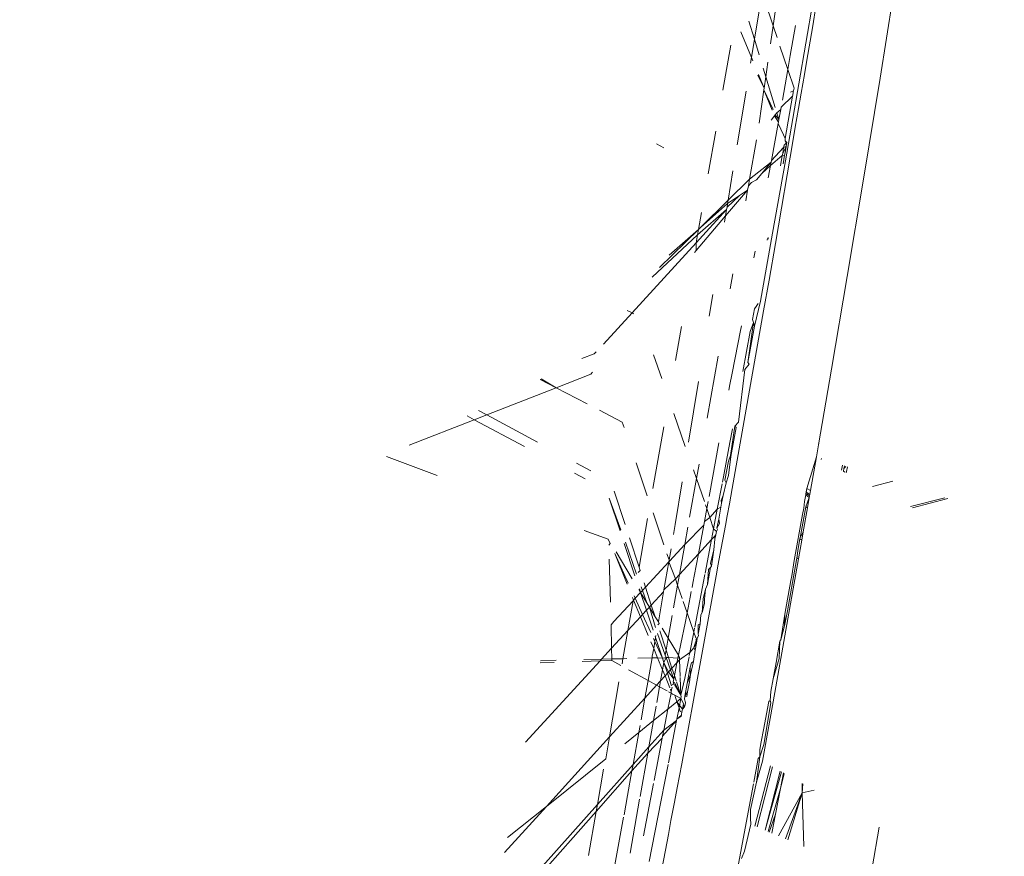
# Model space of a CAD drawing. Header units: millimetres. Extents: x 504675 to 860349, y -23215 to 63575.
# Tile 99 of 177: x 592478 to 592506, y 32875 to 32898. Entities that reach past the tile are written whole.
import ezdxf
from ezdxf import colors
from ezdxf.entities.mleader import LeaderData, LeaderLine
from ezdxf.math import Vec2, Vec3

# ---------------------------------------------------------------- set-up
doc = ezdxf.new("R2010")
doc.units = ezdxf.units.MM
doc.header["$LTSCALE"] = 10
doc.header["$PDMODE"] = 35
doc.header["$PDSIZE"] = -1000
doc.linetypes.add('LEVEL-F-OVERALL LAYOUT$0$HIDDEN', pattern=[0.375, 0.25, -0.125])
doc.layers.get('0').update_dxf_attribs({"linetype": 'CONTINUOUS'})
doc.layers.get('Defpoints').update_dxf_attribs({"color": 253, "linetype": 'CONTINUOUS'})
for name, color, linetype, lineweight in [('ARCH', 8, 'CONTINUOUS', 0), ('DIM', 8, 'CONTINUOUS', 15), ('furniture', 8, 'CONTINUOUS', 5), ('level-C-ELEVATION-$0$I-ANNO-TEXT', 8, 'CONTINUOUS', 18)]:
    doc.layers.add(name, color=color, linetype=linetype, lineweight=lineweight)
doc.layers.add('LEVEL-F-OVERALL LAYOUT$0$DASH1L', color=8, linetype='LEVEL-F-OVERALL LAYOUT$0$HIDDEN')
doc.styles.add('level-C-ELEVATION-$0$KGD - Note', font='romans.shx', dxfattribs={"width": 0.7, "height": 2})
doc.styles.get("Standard").update_dxf_attribs({"font": 'verdana.ttf'})
doc.dimstyles.new('LBF 50', dxfattribs={"dimscale": 25, "dimtxt": 1.75, "dimasz": 1.75, "dimexe": 1, "dimexo": 1, "dimgap": 1, "dimtad": 1, "dimdec": 0, "dimrnd": 5, "dimzin": 12, "dimdsep": 46, "dimtxsty": 'Standard', "dimblk": 'CLOSEDBLANK', "dimcen": 0, "dimclrd": 256, "dimclre": 256, "dimclrt": 256, "dimadec": 0, "dimazin": 3, "dimtfac": 1, "dimtdec": 0, "dimtofl": 0, "dimtmove": 0, "dimatfit": 3, "dimldrblk": 'CLOSEDBLANK', "dimfxl": 0.18, "dimtolj": 1, "dimtzin": 0, "dimlwd": -1, "dimlwe": -1, "dimarcsym": 0})

# ---------------------------------------------------------------- blocks, each defined once
blk = doc.blocks.new('ARCH')
at = {"layer": 'LEVEL-F-OVERALL LAYOUT$0$DASH1L'}
h = blk.add_hatch(dxfattribs=at)
h.set_pattern_fill('ANGLE', color=8, scale=10, angle=352.0664)
h.set_pattern_definition([(352.0664444, (-404119.055, 373340.98), (9.6410197, 69.1814516), [50.8, -19.05]), (82.0664444, (-404119.055, 373340.98), (-69.1814516, 9.6410197), [50.8, -19.05])])
edge = h.paths.add_edge_path(flags=16)
edge.add_line((572074.712, 35847.062), (602196.904, 29528.217))
edge.add_line((602196.904, 29528.217), (599472.63, 39352.005))
edge.add_arc((597545.364, 38817.547), 2000, 15.499436, 89.998351)
edge.add_line((597545.422, 40817.547), (573256.113, 40817.547))
edge.add_arc((576210.344, 22394.182), 18658.72, 99.1099624, 106.6903327)
edge.add_line((570851.58, 40266.829), (572074.712, 35847.062))
h.paths.add_polyline_path([(583373.777, 40815.973), (583374.097, 40875.042), (586424.097, 40859.112), (586423.937, 40815.973)], flags=16)
h.paths.add_polyline_path([(600840.891, 34605.132), (600792.778, 34591.523), (599497.965, 39260.646), (599546.078, 39274.255)])
h.paths.add_polyline_path([(587210.4, 32671.778), (587194.965, 32598.383), (582692.955, 33542.787), (582708.389, 33616.182)])
edge = h.paths.add_edge_path()
edge.add_line((572071.73, 35387.893), (601863.317, 29138.4))
edge.add_arc((601986.5, 29725.619), 600, 258.152638, 375.499436)
edge.add_line((602564.68, 29885.956), (599906.265, 39472.258))
edge.add_arc((597545.364, 38817.547), 2450, 15.499436, 89.998351)
edge.add_line((597545.435, 41267.547), (573220.478, 41267.547))
edge.add_arc((576210.344, 22394.182), 19108.72, 99.0018321, 106.2358191)
edge.add_arc((571035.465, 40164.758), 600, 106.235819, 195.468967)
edge.add_line((570457.2, 40004.728), (571616.648, 35815.082))
edge.add_arc((572194.913, 35975.111), 600, 195.468967, 258.152638)
h.paths.add_polyline_path([(587210.4, 32671.778), (587195.409, 32600.494), (587195.432, 32600.49)])
at = {"layer": 'furniture'}
for p, q in [((592499.535, 32897.954), (592499.716, 32899.226)), ((592503.016, 32899.443), (592502.539, 32896.481)), ((592499.535, 32897.954), (592499.296, 32898.667)), ((592499.011, 32897.574), (592499.161, 32898.488)), ((592500.648, 32898.601), (592500.256, 32896.317)), ((592500.748, 32898.551), (592500.638, 32897.891)), ((592499.011, 32897.574), (592498.857, 32898.085)), ((592499.462, 32897.445), (592499.535, 32897.954)), ((592499.646, 32897.623), (592499.535, 32897.954)), ((592500.016, 32897.119), (592500.162, 32897.956)), ((592500.638, 32897.891), (592500.549, 32897.357)), ((592498.927, 32897.058), (592498.627, 32897.779)), ((592498.927, 32897.058), (592499.011, 32897.574)), ((592499.144, 32897.134), (592499.011, 32897.574)), ((592498.123, 32896.139), (592498.346, 32897.406)), ((592499.947, 32896.725), (592499.727, 32897.381)), ((592500.549, 32897.357), (592500.476, 32896.928)), ((592498.901, 32896.897), (592498.927, 32897.058)), ((592498.967, 32896.962), (592498.927, 32897.058)), ((592500.016, 32897.119), (592499.947, 32896.725)), ((592499.33, 32896.519), (592499.258, 32896.759)), ((592499.33, 32896.519), (592499.389, 32896.933)), ((592499.947, 32896.725), (592499.833, 32896.079)), ((592500.123, 32896.2), (592499.947, 32896.725)), ((592500.476, 32896.928), (592500.417, 32896.583)), ((592499.109, 32896.562), (592499.285, 32896.198)), ((592499.285, 32896.198), (592499.125, 32896.582)), ((592499.285, 32896.198), (592499.33, 32896.519)), ((592499.59, 32895.658), (592499.33, 32896.519)), ((592500.417, 32896.583), (592500.326, 32896.061)), ((592502.539, 32896.481), (592502.072, 32893.636)), ((592499.278, 32896.149), (592499.285, 32896.198)), ((592500.256, 32896.317), (592499.879, 32894.156)), ((592500.109, 32896.123), (592500.123, 32896.2)), ((592498.526, 32894.602), (592498.773, 32896.117)), ((592499.144, 32895.215), (592499.278, 32896.149)), ((592499.533, 32895.6), (592499.278, 32896.149)), ((592499.278, 32896.149), (592499.511, 32895.579)), ((592500.082, 32895.974), (592499.758, 32895.661)), ((592499.833, 32896.079), (592499.794, 32895.859)), ((592500.082, 32895.974), (592499.874, 32894.779)), ((592500.023, 32896.087), (592500.109, 32896.123)), ((592500.093, 32896.004), (592500.082, 32895.974)), ((592500.101, 32896.081), (592500.093, 32896.004)), ((592500.109, 32896.123), (592500.101, 32896.081)), ((592500.326, 32896.061), (592500.248, 32895.623)), ((592499.758, 32895.661), (592499.748, 32895.601)), ((592500.248, 32895.623), (592500.156, 32895.099)), ((592499.576, 32895.42), (592499.484, 32895.298)), ((592499.597, 32895.447), (592499.576, 32895.42)), ((592499.576, 32895.42), (592499.683, 32895.239)), ((592499.638, 32895.501), (592499.597, 32895.447)), ((592499.696, 32895.313), (592499.597, 32895.447)), ((592499.748, 32895.601), (592499.638, 32895.501)), ((592499.696, 32895.313), (592499.638, 32895.501)), ((592499.748, 32895.601), (592499.696, 32895.313)), ((592499.489, 32894.163), (592499.677, 32895.202)), ((592499.683, 32895.239), (592499.677, 32895.202)), ((592499.828, 32894.89), (592499.677, 32895.202)), ((592499.696, 32895.313), (592499.683, 32895.239)), ((592500.156, 32895.099), (592500.096, 32894.752)), ((592497.711, 32893.794), (592497.921, 32894.988)), ((592499.874, 32894.779), (592499.828, 32894.89)), ((592496.464, 32894.521), (592496.257, 32894.631)), ((592498.872, 32893.64), (592499.068, 32894.749)), ((592499.489, 32894.163), (592499.83, 32894.529)), ((592500.096, 32894.752), (592499.598, 32891.835)), ((592499.811, 32894.362), (592499.9, 32894.561)), ((592499.83, 32894.529), (592499.811, 32894.362)), ((592499.842, 32894.595), (592499.83, 32894.529)), ((592499.83, 32894.529), (592499.9, 32894.561)), ((592499.899, 32894.651), (592499.842, 32894.595)), ((592499.874, 32894.779), (592499.869, 32894.749)), ((592499.871, 32894.718), (592499.869, 32894.749)), ((592499.9, 32894.561), (592499.869, 32894.381)), ((592499.919, 32894.671), (592499.871, 32894.718)), ((592499.899, 32894.651), (592499.871, 32894.718)), ((592499.911, 32894.624), (592499.899, 32894.651)), ((592499.911, 32894.624), (592499.9, 32894.561)), ((592499.919, 32894.671), (592499.911, 32894.624)), ((592499.463, 32894.022), (592499.791, 32894.308)), ((592499.74, 32894.016), (592499.791, 32894.308)), ((592499.811, 32894.362), (592499.791, 32894.308)), ((592499.791, 32894.308), (592499.856, 32894.312)), ((592499.856, 32894.312), (592499.813, 32894.07)), ((592499.869, 32894.381), (592499.856, 32894.312)), ((592498.872, 32893.64), (592499.48, 32894.116)), ((592499.215, 32893.804), (592499.48, 32894.116)), ((592499.215, 32893.804), (592499.463, 32894.022)), ((592499.463, 32894.022), (592499.4, 32893.674)), ((592499.48, 32894.116), (592499.463, 32894.022)), ((592499.489, 32894.163), (592499.48, 32894.116)), ((592499.879, 32894.156), (592499.519, 32892.121)), ((592498.272, 32893.05), (592498.407, 32893.876)), ((592499.065, 32893.626), (592499.215, 32893.804)), ((592498.272, 32893.05), (592498.872, 32893.64)), ((592498.818, 32893.335), (592498.839, 32893.453)), ((592498.839, 32893.453), (592498.872, 32893.64)), ((592498.839, 32893.453), (592498.926, 32893.548)), ((592498.926, 32893.548), (592499.065, 32893.626)), ((592502.072, 32893.636), (592501.617, 32890.907)), ((592498.2, 32892.606), (592498.818, 32893.335)), ((592498.587, 32893.178), (592498.24, 32892.852)), ((592498.257, 32892.958), (592498.587, 32893.178)), ((592498.587, 32893.178), (592498.818, 32893.335)), ((592498.764, 32893.033), (592498.818, 32893.335)), ((592497.495, 32892.284), (592498.272, 32893.05)), ((592497.495, 32892.284), (592498.257, 32892.958)), ((592498.229, 32892.787), (592498.24, 32892.852)), ((592498.24, 32892.852), (592498.257, 32892.958)), ((592498.257, 32892.958), (592498.272, 32893.05)), ((592497.37, 32891.848), (592498.229, 32892.787)), ((592497.374, 32891.633), (592498.2, 32892.606)), ((592498.229, 32892.787), (592497.409, 32892.073)), ((592497.436, 32892.227), (592497.52, 32892.704)), ((592498.172, 32892.436), (592498.2, 32892.606)), ((592498.2, 32892.606), (592498.229, 32892.787)), ((592497.409, 32892.073), (592496.141, 32890.882)), ((592496.346, 32891.154), (592497.436, 32892.227)), ((592496.612, 32891.505), (592497.436, 32892.227)), ((592497.37, 32891.848), (592497.409, 32892.073)), ((592497.409, 32892.073), (592497.436, 32892.227)), ((592497.436, 32892.227), (592497.495, 32892.284)), ((592499.519, 32892.121), (592499.179, 32890.215)), ((592495.57, 32889.882), (592497.37, 32891.848)), ((592497.374, 32891.633), (592497.37, 32891.848)), ((592499.377, 32891.975), (592499.367, 32891.921)), ((592499.392, 32891.953), (592499.399, 32891.998)), ((592499.598, 32891.835), (592499.42, 32890.803)), ((592497.323, 32891.581), (592497.374, 32891.633)), ((592499.027, 32891.617), (592498.993, 32891.432)), ((592498.326, 32890.557), (592498.4, 32890.976)), ((592499.42, 32890.803), (592499.269, 32889.942)), ((592501.617, 32890.907), (592501.176, 32888.304)), ((592497.74, 32889.789), (592497.84, 32890.403)), ((592499.179, 32890.215), (592499.012, 32889.51)), ((592499.057, 32890.057), (592499.116, 32890.15)), ((592494.768, 32889.006), (592495.57, 32889.882)), ((592495.57, 32889.882), (592495.436, 32889.951)), ((592495.614, 32889.859), (592495.57, 32889.882)), ((592499.269, 32889.942), (592498.384, 32884.949)), ((592498.954, 32889.692), (592499.011, 32889.997)), ((592499.011, 32889.997), (592499.057, 32890.057)), ((592498.829, 32888.488), (592498.979, 32889.613)), ((592498.979, 32889.613), (592498.891, 32889.356)), ((592498.954, 32889.692), (592498.979, 32889.613)), ((592499.012, 32889.51), (592498.979, 32889.613)), ((592496.79, 32888.545), (592496.957, 32889.501)), ((592498.609, 32889.337), (592498.554, 32889.05)), ((592498.643, 32889.517), (592498.609, 32889.337)), ((592498.891, 32889.356), (592498.686, 32888.237)), ((592498.829, 32888.488), (592499.012, 32889.51)), ((592498.554, 32889.05), (592498.375, 32888.142)), ((592494.164, 32888.602), (592494.511, 32888.726)), ((592494.511, 32888.726), (592494.564, 32888.783)), ((592496.404, 32888.04), (592496.175, 32888.701)), ((592497.681, 32886.92), (592497.991, 32888.668)), ((592498.858, 32888.442), (592498.743, 32888.293)), ((592498.858, 32888.442), (592498.829, 32888.488)), ((592493.442, 32887.777), (592494.412, 32888.155)), ((592494.412, 32888.155), (592494.463, 32888.215)), ((592498.743, 32888.293), (592498.559, 32886.807)), ((592501.176, 32888.304), (592500.809, 32886.17)), ((592493.442, 32887.777), (592492.99, 32888.013)), ((592493.015, 32888.025), (592493.442, 32887.777)), ((592497.161, 32886.246), (592497.439, 32887.949)), ((592498.375, 32888.142), (592498.321, 32887.867)), ((592491.487, 32887.014), (592493.442, 32887.777)), ((592494.306, 32887.325), (592493.442, 32887.777)), ((592498.321, 32887.867), (592498.291, 32887.709)), ((592491.487, 32887.014), (592491.253, 32887.14)), ((592495.295, 32886.809), (592494.653, 32887.144)), ((592497.068, 32886.127), (592496.748, 32887.049)), ((592489.306, 32886.163), (592491.14, 32886.879)), ((592491.14, 32886.879), (592490.942, 32886.985)), ((592491.14, 32886.879), (592491.487, 32887.014)), ((592492.549, 32886.127), (592491.14, 32886.879)), ((592492.914, 32886.248), (592491.487, 32887.014)), ((592495.347, 32886.656), (592495.295, 32886.809)), ((592498.559, 32886.807), (592498.456, 32886.697)), ((592496.158, 32884.95), (592496.461, 32886.676)), ((592498.389, 32886.627), (592498.318, 32886.241)), ((592498.336, 32885.87), (592498.456, 32886.697)), ((592498.351, 32885.849), (592498.499, 32886.661)), ((592498.499, 32886.661), (592498.456, 32886.697)), ((592498.013, 32886.227), (592497.735, 32884.724)), ((592498.111, 32885.127), (592498.318, 32886.241)), ((592500.75, 32885.831), (592500.809, 32886.17)), ((592500.809, 32886.17), (592500.813, 32886.198)), ((592490.094, 32885.312), (592488.672, 32885.845)), ((592494.418, 32885.439), (592494.01, 32885.659)), ((592495.998, 32884.742), (592495.684, 32885.664)), ((592498.278, 32885.718), (592498.18, 32885.181)), ((592498.278, 32885.718), (592498.336, 32885.87)), ((592498.283, 32885.312), (592498.351, 32885.849)), ((592500.75, 32885.831), (592500.484, 32884.941)), ((592500.586, 32884.891), (592500.75, 32885.831)), ((592500.895, 32885.785), (592500.888, 32885.758)), ((592497.381, 32885.225), (592497.297, 32885.467)), ((592497.381, 32885.225), (592497.453, 32885.633)), ((592501.48, 32885.6), (592501.454, 32885.46)), ((592501.511, 32885.43), (592501.526, 32885.507)), ((592501.511, 32885.43), (592501.55, 32885.409)), ((592501.526, 32885.507), (592501.539, 32885.581)), ((592501.579, 32885.568), (592501.526, 32885.507)), ((592501.595, 32885.419), (592501.59, 32885.388)), ((592501.62, 32885.555), (592501.595, 32885.419)), ((592494.25, 32885.218), (592493.959, 32885.373)), ((592496.783, 32883.932), (592496.978, 32885.129)), ((592497.188, 32884.138), (592497.381, 32885.225)), ((592497.604, 32884.583), (592497.381, 32885.225)), ((592498.215, 32885.103), (592498.18, 32885.181)), ((592498.215, 32885.103), (592498.283, 32885.312)), ((592502.9, 32885.15), (592502.325, 32885.001)), ((592495.375, 32883.936), (592495.072, 32884.866)), ((592498.102, 32885.081), (592497.967, 32884.362)), ((592498.128, 32884.745), (592498.215, 32885.103)), ((592498.384, 32884.949), (592498.306, 32884.515)), ((592500.466, 32884.839), (592500.453, 32884.764)), ((592500.458, 32884.799), (592500.474, 32884.866)), ((592500.458, 32884.799), (592500.466, 32884.839)), ((592500.477, 32884.907), (592500.466, 32884.839)), ((592500.474, 32884.866), (592500.466, 32884.839)), ((592500.466, 32884.839), (592500.567, 32884.778)), ((592500.474, 32884.866), (592500.484, 32884.941)), ((592500.477, 32884.907), (592500.474, 32884.866)), ((592500.484, 32884.941), (592500.477, 32884.907)), ((592500.484, 32884.941), (592500.586, 32884.891)), ((592500.567, 32884.778), (592500.586, 32884.891)), ((592495.235, 32883.755), (592494.927, 32884.678)), ((592494.927, 32884.678), (592495.26, 32883.787)), ((592497.708, 32884.58), (592497.672, 32884.384)), ((592498.076, 32884.608), (592498.128, 32884.745)), ((592498.089, 32884.532), (592498.076, 32884.608)), ((592498.089, 32884.532), (592498.128, 32884.745)), ((592500.42, 32884.576), (592500.395, 32884.397)), ((592500.453, 32884.764), (592500.42, 32884.576)), ((592500.45, 32884.426), (592500.551, 32884.691)), ((592500.458, 32884.799), (592500.453, 32884.764)), ((592500.453, 32884.764), (592500.551, 32884.691)), ((592500.56, 32884.738), (592500.458, 32884.799)), ((592500.567, 32884.778), (592500.458, 32884.799)), ((592500.551, 32884.691), (592500.501, 32884.402)), ((592500.551, 32884.691), (592500.56, 32884.738)), ((592500.567, 32884.778), (592500.56, 32884.738)), ((592504.364, 32884.686), (592503.395, 32884.436)), ((592504.446, 32884.66), (592503.454, 32884.405)), ((592497.605, 32884.019), (592497.672, 32884.384)), ((592497.672, 32884.384), (592497.637, 32884.489)), ((592497.756, 32884.134), (592497.672, 32884.384)), ((592497.967, 32884.362), (592497.756, 32884.134)), ((592497.967, 32884.362), (592497.864, 32883.815)), ((592498.069, 32884.424), (592497.967, 32884.362)), ((592498.005, 32884.081), (592498.069, 32884.424)), ((592498.069, 32884.424), (592498.089, 32884.532)), ((592498.306, 32884.515), (592498.244, 32884.173)), ((592500.45, 32884.426), (592500.297, 32883.558)), ((592500.395, 32884.397), (592500.356, 32884.212)), ((592500.382, 32883.723), (592500.501, 32884.402)), ((592500.45, 32884.426), (592500.501, 32884.402)), ((592495.768, 32882.73), (592496.009, 32884.1)), ((592496.466, 32883.364), (592496.161, 32884.262)), ((592497.585, 32883.913), (592497.605, 32884.019)), ((592497.756, 32884.134), (592497.605, 32884.019)), ((592497.864, 32883.815), (592497.756, 32884.134)), ((592498.005, 32884.081), (592497.958, 32883.831)), ((592498.005, 32884.081), (592498.032, 32883.961)), ((592498.244, 32884.173), (592498.194, 32883.903)), ((592500.13, 32882.922), (592500.356, 32884.212)), ((592494.903, 32883.521), (592494.226, 32883.765)), ((592496.734, 32883.651), (592496.783, 32883.932)), ((592497.585, 32883.913), (592497.052, 32883.367)), ((592497.052, 32883.367), (592497.138, 32883.855)), ((592497.585, 32883.913), (592497.436, 32883.111)), ((592497.807, 32883.515), (592497.864, 32883.815)), ((592497.94, 32883.735), (592497.864, 32883.815)), ((592497.94, 32883.735), (592497.923, 32883.641)), ((592497.974, 32883.793), (592497.94, 32883.735)), ((592498.032, 32883.961), (592497.958, 32883.831)), ((592497.958, 32883.831), (592497.974, 32883.793)), ((592498.194, 32883.903), (592498.039, 32883.073)), ((592500.382, 32883.723), (592500.297, 32883.558)), ((592500.382, 32883.723), (592500.343, 32883.497)), ((592494.959, 32883.398), (592494.903, 32883.521)), ((592495.768, 32882.73), (592495.498, 32883.558)), ((592497.436, 32883.111), (592497.807, 32883.515)), ((592497.807, 32883.515), (592497.626, 32882.562)), ((592497.807, 32883.515), (592497.89, 32883.592)), ((592497.9, 32883.52), (592497.869, 32883.225)), ((592497.89, 32883.592), (592497.923, 32883.641)), ((592497.9, 32883.52), (592497.89, 32883.592)), ((592497.9, 32883.52), (592497.923, 32883.641)), ((592500.232, 32883.199), (592500.289, 32883.529)), ((592500.343, 32883.497), (592500.25, 32882.968)), ((592500.297, 32883.558), (592500.289, 32883.529)), ((592500.289, 32883.529), (592500.343, 32883.497)), ((592494.959, 32883.398), (592494.922, 32883.35)), ((592495.654, 32882.494), (592495.352, 32883.403)), ((592495.383, 32883.436), (592495.699, 32882.541)), ((592496.611, 32882.937), (592496.666, 32883.253)), ((592497.052, 32883.367), (592496.624, 32882.901)), ((592496.904, 32882.531), (592497.052, 32883.367)), ((592497.869, 32883.225), (592497.772, 32882.837)), ((592497.869, 32883.225), (592497.806, 32882.759)), ((592500.232, 32883.199), (592500.208, 32883.039)), ((592494.932, 32882.958), (592494.964, 32881.753)), ((592495.464, 32882.289), (592495.085, 32883.12)), ((592495.085, 32883.12), (592495.43, 32882.253)), ((592495.125, 32883.162), (592495.577, 32882.411)), ((592496.611, 32882.937), (592496.553, 32883.109)), ((592496.602, 32882.881), (592496.611, 32882.937)), ((592496.624, 32882.901), (592496.602, 32882.881)), ((592496.904, 32882.531), (592497.436, 32883.111)), ((592497.436, 32883.111), (592497.372, 32882.77)), ((592498.039, 32883.073), (592497.991, 32882.815)), ((592499.94, 32881.507), (592500.191, 32882.937)), ((592500.25, 32882.968), (592499.951, 32881.281)), ((592500.13, 32882.922), (592500.064, 32882.49)), ((592500.191, 32882.937), (592500.199, 32883.001)), ((592500.208, 32883.039), (592500.199, 32883.001)), ((592500.199, 32883.001), (592500.25, 32882.968)), ((592495.743, 32882.589), (592495.796, 32882.645)), ((592495.796, 32882.645), (592495.768, 32882.73)), ((592496.602, 32882.881), (592495.951, 32882.17)), ((592496.467, 32882.102), (592496.602, 32882.881)), ((592496.791, 32882.408), (592496.602, 32882.881)), ((592497.372, 32882.77), (592497.279, 32882.282)), ((592497.688, 32882.247), (592497.777, 32882.727)), ((592497.688, 32882.247), (592497.72, 32882.671)), ((592497.72, 32882.671), (592497.777, 32882.727)), ((592497.806, 32882.759), (592497.772, 32882.837)), ((592497.777, 32882.727), (592497.806, 32882.759)), ((592497.991, 32882.815), (592497.931, 32882.491)), ((592496.467, 32882.102), (592496.791, 32882.408)), ((592496.791, 32882.408), (592496.904, 32882.531)), ((592496.851, 32882.233), (592496.791, 32882.408)), ((592496.851, 32882.233), (592496.904, 32882.531)), ((592497.931, 32882.491), (592497.278, 32878.892)), ((592497.619, 32882.525), (592497.335, 32881.052)), ((592500.031, 32882.362), (592499.862, 32881.413)), ((592500.064, 32882.49), (592500.031, 32882.362)), ((592495.762, 32882.103), (592495.812, 32882.02)), ((592495.812, 32882.02), (592495.778, 32882.123)), ((592495.862, 32882.079), (592495.812, 32882.02)), ((592495.825, 32882.184), (592495.862, 32882.079)), ((592495.951, 32882.17), (592495.862, 32882.079)), ((592495.862, 32882.079), (592495.983, 32881.736)), ((592495.951, 32882.17), (592495.911, 32882.293)), ((592496.113, 32881.67), (592495.951, 32882.17)), ((592496.457, 32882.045), (592496.467, 32882.102)), ((592496.738, 32881.594), (592496.851, 32882.233)), ((592496.979, 32881.857), (592496.851, 32882.233)), ((592497.279, 32882.282), (592497.256, 32882.159)), ((592497.566, 32881.843), (592497.637, 32882.119)), ((592497.611, 32881.833), (592497.637, 32882.119)), ((592497.637, 32882.119), (592497.688, 32882.247)), ((592495.585, 32881.878), (592495.614, 32881.81)), ((592495.601, 32881.785), (592495.614, 32881.81)), ((592495.659, 32881.859), (592495.614, 32881.81)), ((592495.614, 32881.81), (592495.809, 32881.339)), ((592495.659, 32881.859), (592495.627, 32881.931)), ((592495.812, 32882.02), (592495.659, 32881.859)), ((592495.867, 32881.402), (592495.659, 32881.859)), ((592495.978, 32881.522), (592495.812, 32882.02)), ((592495.812, 32882.02), (592495.983, 32881.736)), ((592496.113, 32881.67), (592496.457, 32882.045)), ((592496.31, 32881.196), (592496.457, 32882.045)), ((592497.205, 32881.893), (592497.145, 32881.587)), ((592497.234, 32882.046), (592497.205, 32881.893)), ((592497.542, 32881.464), (592497.566, 32881.843)), ((592497.608, 32881.709), (592497.611, 32881.833)), ((592495.601, 32881.785), (592495.055, 32881.203)), ((592495.456, 32880.953), (592495.601, 32881.785)), ((592495.867, 32881.402), (592495.978, 32881.522)), ((592495.978, 32881.522), (592496.059, 32881.61)), ((592496.163, 32880.967), (592495.978, 32881.522)), ((592495.983, 32881.736), (592496.059, 32881.61)), ((592496.059, 32881.61), (592496.113, 32881.67)), ((592496.059, 32881.61), (592496.229, 32881.039)), ((592496.059, 32881.61), (592496.22, 32881.342)), ((592496.22, 32881.342), (592496.113, 32881.67)), ((592497.119, 32881.453), (592497.01, 32881.766)), ((592497.145, 32881.587), (592497.119, 32881.453)), ((592497.542, 32881.464), (592497.608, 32881.709)), ((592495.456, 32880.953), (592495.809, 32881.339)), ((592495.809, 32881.339), (592495.867, 32881.402)), ((592495.809, 32881.339), (592496.026, 32880.818)), ((592496.098, 32880.896), (592495.867, 32881.402)), ((592496.31, 32881.196), (592496.22, 32881.342)), ((592496.586, 32880.735), (592496.7, 32881.38)), ((592497.119, 32881.453), (592497.06, 32881.16)), ((592497.308, 32880.911), (592497.119, 32881.453)), ((592497.481, 32881.139), (592497.5, 32881.395)), ((592497.542, 32881.464), (592497.5, 32881.395)), ((592499.951, 32881.281), (592499.581, 32879.21)), ((592499.862, 32881.413), (592499.748, 32880.688)), ((592499.94, 32881.507), (592499.858, 32881.089)), ((592499.858, 32881.089), (592499.862, 32881.413)), ((592495.055, 32881.203), (592494.981, 32881.109)), ((592494.981, 32881.109), (592494.998, 32880.455)), ((592496.295, 32881.111), (592496.334, 32881.153)), ((592496.334, 32881.153), (592496.31, 32881.196)), ((592496.413, 32881.022), (592496.586, 32880.735)), ((592496.939, 32880.583), (592497.06, 32881.16)), ((592497.329, 32881.02), (592497.308, 32880.911)), ((592497.428, 32880.854), (592497.481, 32881.139)), ((592497.428, 32880.854), (592497.43, 32881.109)), ((592497.43, 32881.109), (592497.481, 32881.139)), ((592499.748, 32880.688), (592499.858, 32881.089)), ((592494.998, 32880.455), (592495.456, 32880.953)), ((592495.317, 32880.162), (592495.456, 32880.953)), ((592496.213, 32880.643), (592496.175, 32880.726)), ((592496.213, 32880.643), (592496.233, 32880.755)), ((592496.233, 32880.755), (592496.223, 32880.785)), ((592496.233, 32880.755), (592496.242, 32880.81)), ((592496.425, 32880.177), (592496.233, 32880.755)), ((592496.289, 32880.868), (592496.502, 32880.264)), ((592496.527, 32880.405), (592496.351, 32880.945)), ((592496.527, 32880.405), (592496.586, 32880.735)), ((592496.586, 32880.735), (592496.873, 32880.257)), ((592497.195, 32880.333), (592497.308, 32880.911)), ((592497.363, 32880.751), (592497.308, 32880.911)), ((592497.404, 32880.726), (592497.363, 32880.751)), ((592497.404, 32880.726), (592497.367, 32880.695)), ((592497.367, 32880.695), (592497.393, 32880.666)), ((592497.393, 32880.666), (592497.404, 32880.726)), ((592497.404, 32880.726), (592497.437, 32880.814)), ((592497.437, 32880.814), (592497.428, 32880.854)), ((592499.748, 32880.688), (592499.726, 32880.653)), ((592494.715, 32880.147), (592494.998, 32880.455)), ((592494.998, 32880.455), (592495.006, 32880.154)), ((592496.102, 32880.635), (592496.179, 32880.449)), ((592496.141, 32880.231), (592496.179, 32880.449)), ((592496.179, 32880.449), (592496.213, 32880.643)), ((592496.179, 32880.449), (592496.289, 32880.185)), ((592496.425, 32880.177), (592496.213, 32880.643)), ((592496.502, 32880.264), (592496.527, 32880.405)), ((592496.596, 32880.193), (592496.527, 32880.405)), ((592496.939, 32880.583), (592496.873, 32880.257)), ((592497.195, 32880.333), (592497.311, 32880.468)), ((592497.311, 32880.468), (592497.354, 32880.622)), ((592497.381, 32880.6), (592497.311, 32880.468)), ((592497.343, 32880.4), (592497.311, 32880.468)), ((592497.343, 32880.4), (592497.381, 32880.6)), ((592497.354, 32880.622), (592497.393, 32880.666)), ((592497.393, 32880.666), (592497.381, 32880.6)), ((592497.381, 32880.6), (592497.386, 32880.628)), ((592499.726, 32880.653), (592499.618, 32880.056)), ((592499.703, 32880.168), (592499.726, 32880.653)), ((592494.215, 32880.135), (592494.715, 32880.147)), ((592494.671, 32880.099), (592494.715, 32880.147)), ((592494.715, 32880.147), (592495.006, 32880.154)), ((592495.006, 32880.154), (592495.317, 32880.162)), ((592495.006, 32880.154), (592495.007, 32880.11)), ((592495.292, 32880.017), (592495.317, 32880.162)), ((592495.317, 32880.162), (592495.427, 32880.164)), ((592495.73, 32880.172), (592496.133, 32880.182)), ((592496.02, 32879.55), (592496.133, 32880.182)), ((592496.133, 32880.182), (592496.141, 32880.231)), ((592496.133, 32880.182), (592496.289, 32880.185)), ((592496.289, 32880.185), (592496.429, 32879.849)), ((592496.289, 32880.185), (592496.425, 32880.177)), ((592496.425, 32880.177), (592496.489, 32880.19)), ((592496.465, 32880.056), (592496.425, 32880.177)), ((592496.465, 32880.056), (592496.528, 32880.191)), ((592496.489, 32880.19), (592496.528, 32880.191)), ((592496.502, 32880.264), (592496.528, 32880.191)), ((592496.528, 32880.191), (592496.596, 32880.193)), ((592496.528, 32880.191), (592496.649, 32879.846)), ((592496.693, 32879.895), (592496.596, 32880.193)), ((592496.596, 32880.193), (592496.856, 32880.173)), ((592496.856, 32880.173), (592496.831, 32880.047)), ((592496.831, 32880.047), (592496.909, 32880.133)), ((592496.856, 32880.173), (592496.873, 32880.257)), ((592496.856, 32880.173), (592496.907, 32880.2)), ((592496.873, 32880.257), (592496.907, 32880.2)), ((592496.907, 32880.2), (592496.909, 32880.133)), ((592496.909, 32880.133), (592497.195, 32880.333)), ((592496.909, 32880.133), (592496.924, 32879.665)), ((592497.172, 32880.217), (592497.055, 32879.616)), ((592497.195, 32880.333), (592497.179, 32880.252)), ((592497.343, 32880.4), (592497.296, 32880.079)), ((592499.533, 32879.594), (592499.703, 32880.168)), ((592492.575, 32877.816), (592494.671, 32880.099)), ((592493.381, 32880.056), (592492.99, 32880.043)), ((592493.001, 32880.105), (592493.436, 32880.116)), ((592494.671, 32880.099), (592494.174, 32880.082)), ((592495.007, 32880.11), (592494.671, 32880.099)), ((592495.007, 32880.11), (592495.253, 32879.974)), ((592495.474, 32879.852), (592496.02, 32879.55)), ((592496.374, 32879.544), (592496.429, 32879.849)), ((592496.429, 32879.849), (592496.465, 32880.056)), ((592496.429, 32879.849), (592496.499, 32879.68)), ((592496.566, 32879.754), (592496.465, 32880.056)), ((592496.6, 32879.792), (592496.465, 32880.056)), ((592496.649, 32879.846), (592496.693, 32879.895)), ((592496.693, 32879.895), (592496.831, 32880.047)), ((592496.761, 32879.687), (592496.693, 32879.895)), ((592496.799, 32879.882), (592496.761, 32879.687)), ((592496.831, 32880.047), (592496.799, 32879.882)), ((592497.123, 32879.466), (592497.208, 32879.92)), ((592497.208, 32879.92), (592497.244, 32880.047)), ((592497.208, 32879.92), (592497.216, 32879.72)), ((592497.296, 32880.079), (592497.216, 32879.72)), ((592497.244, 32880.047), (592497.296, 32880.079)), ((592499.618, 32880.056), (592499.533, 32879.594)), ((592496.374, 32879.544), (592496.499, 32879.68)), ((592496.499, 32879.68), (592496.566, 32879.754)), ((592496.499, 32879.68), (592496.637, 32879.347)), ((592496.566, 32879.754), (592496.6, 32879.792)), ((592496.684, 32879.399), (592496.566, 32879.754)), ((592496.6, 32879.792), (592496.649, 32879.846)), ((592496.741, 32879.586), (592496.6, 32879.792)), ((592496.649, 32879.846), (592496.741, 32879.586)), ((592496.741, 32879.586), (592496.727, 32879.512)), ((592496.761, 32879.687), (592496.741, 32879.586)), ((592496.81, 32879.538), (592496.761, 32879.687)), ((592496.925, 32879.634), (592496.94, 32879.139)), ((592497.055, 32879.616), (592496.94, 32879.139)), ((592497.216, 32879.72), (592497.123, 32879.466)), ((592497.186, 32879.507), (592497.216, 32879.72)), ((592499.533, 32879.594), (592499.467, 32879.238)), ((592494.939, 32877.963), (592495.204, 32879.515)), ((592495.933, 32879.057), (592496.02, 32879.55)), ((592495.933, 32879.057), (592496.26, 32879.418)), ((592496.02, 32879.55), (592496.26, 32879.418)), ((592496.26, 32879.418), (592496.374, 32879.544)), ((592496.26, 32879.418), (592496.344, 32879.371)), ((592496.267, 32878.935), (592496.344, 32879.371)), ((592496.344, 32879.371), (592496.374, 32879.544)), ((592496.344, 32879.371), (592496.554, 32879.255)), ((592496.653, 32879.309), (592496.673, 32879.233)), ((592496.697, 32879.361), (592496.684, 32879.292)), ((592496.747, 32879.469), (592496.711, 32879.428)), ((592496.747, 32879.469), (592496.727, 32879.512)), ((592496.727, 32879.512), (592496.773, 32879.497)), ((592496.94, 32879.139), (592496.761, 32879.439)), ((592496.784, 32879.466), (592496.94, 32879.139)), ((592496.94, 32879.139), (592496.819, 32879.508)), ((592497.056, 32879.104), (592497.123, 32879.466)), ((592497.125, 32879.231), (592497.186, 32879.507)), ((592494.939, 32877.963), (592495.933, 32879.057)), ((592495.824, 32878.444), (592495.933, 32879.057)), ((592496.666, 32879.195), (592496.579, 32878.747)), ((592496.591, 32879.235), (592496.666, 32879.195)), ((592496.673, 32879.233), (592496.666, 32879.195)), ((592496.666, 32879.195), (592496.712, 32879.168)), ((592496.684, 32879.292), (592496.673, 32879.233)), ((592496.712, 32879.168), (592496.773, 32879.134)), ((592496.773, 32879.134), (592496.943, 32879.04)), ((592496.773, 32879.134), (592496.834, 32878.952)), ((592496.834, 32878.952), (592496.943, 32879.04)), ((592496.943, 32879.04), (592496.892, 32878.779)), ((592496.94, 32879.139), (592496.953, 32879.095)), ((592496.953, 32879.095), (592496.943, 32879.04)), ((592496.943, 32879.04), (592497.018, 32878.899)), ((592497.047, 32879.023), (592497.056, 32879.104)), ((592497.047, 32879.023), (592497.069, 32878.928)), ((592497.056, 32879.104), (592497.125, 32879.231)), ((592497.107, 32879.102), (592497.056, 32879.104)), ((592497.125, 32879.231), (592497.107, 32879.102)), ((592499.581, 32879.21), (592499.232, 32877.285)), ((592499.467, 32879.238), (592499.448, 32878.989)), ((592496.176, 32878.422), (592496.247, 32878.824)), ((592496.176, 32878.422), (592496.579, 32878.747)), ((592496.579, 32878.747), (592496.465, 32878.156)), ((592496.579, 32878.747), (592496.834, 32878.952)), ((592496.829, 32878.459), (592496.892, 32878.779)), ((592496.834, 32878.952), (592496.892, 32878.779)), ((592496.989, 32878.743), (592496.834, 32878.952)), ((592496.892, 32878.779), (592496.927, 32878.674)), ((592497.278, 32878.892), (592496.968, 32877.209)), ((592496.989, 32878.743), (592496.984, 32878.703)), ((592497.006, 32878.836), (592496.989, 32878.743)), ((592496.989, 32878.743), (592497.048, 32878.809)), ((592497.006, 32878.836), (592497.018, 32878.899)), ((592497.061, 32878.868), (592497.006, 32878.836)), ((592497.048, 32878.809), (592497.006, 32878.836)), ((592497.061, 32878.868), (592497.048, 32878.809)), ((592497.061, 32878.868), (592497.069, 32878.928)), ((592499.415, 32878.961), (592499.263, 32878.167)), ((592499.272, 32877.752), (592499.47, 32878.921)), ((592499.448, 32878.989), (592499.415, 32878.961)), ((592499.448, 32878.989), (592499.47, 32878.921)), ((592496.829, 32878.459), (592496.959, 32878.577)), ((592496.829, 32878.459), (592496.953, 32878.549)), ((592496.927, 32878.674), (592496.974, 32878.66)), ((592496.965, 32878.605), (592496.953, 32878.549)), ((592496.953, 32878.549), (592496.959, 32878.577)), ((592496.959, 32878.577), (592496.965, 32878.605)), ((592496.965, 32878.605), (592496.974, 32878.66)), ((592496.974, 32878.66), (592496.984, 32878.703)), ((592495.761, 32878.088), (592496.176, 32878.422)), ((592495.761, 32878.088), (592495.796, 32878.284)), ((592496.045, 32877.685), (592496.176, 32878.422)), ((592496.431, 32877.98), (592496.822, 32878.422)), ((592496.465, 32878.156), (592496.822, 32878.422)), ((592496.822, 32878.422), (592496.593, 32877.239)), ((592496.829, 32878.459), (592496.822, 32878.422)), ((592493.167, 32876.01), (592494.939, 32877.963)), ((592494.834, 32877.344), (592494.939, 32877.963)), ((592495.365, 32877.769), (592495.761, 32878.088)), ((592495.601, 32877.188), (592495.761, 32878.088)), ((592496.014, 32877.508), (592496.422, 32877.93)), ((592496.045, 32877.685), (592496.465, 32878.156)), ((592496.192, 32876.741), (592496.422, 32877.93)), ((592496.431, 32877.98), (592496.422, 32877.93)), ((592496.465, 32878.156), (592496.431, 32877.98)), ((592499.263, 32878.167), (592499.199, 32877.822)), ((592495.601, 32877.188), (592496.045, 32877.685)), ((592496.014, 32877.508), (592496.045, 32877.685)), ((592499.199, 32877.822), (592499.159, 32877.609)), ((592499.164, 32877.4), (592499.272, 32877.752)), ((592495.569, 32877.006), (592496.014, 32877.508)), ((592495.798, 32876.291), (592496.014, 32877.508)), ((592499.113, 32877.36), (592498.99, 32876.69)), ((592499.066, 32876.691), (592499.164, 32877.4)), ((592499.164, 32877.4), (592499.113, 32877.36)), ((592499.159, 32877.609), (592499.164, 32877.4)), ((592493.167, 32876.01), (592494.834, 32877.344)), ((592494.597, 32876.062), (592495.601, 32877.188)), ((592495.569, 32877.006), (592495.601, 32877.188)), ((592496.295, 32875.708), (592496.583, 32877.187)), ((592496.842, 32876.53), (592496.968, 32877.209)), ((592499.464, 32877.154), (592499.024, 32875.458)), ((592499.232, 32877.285), (592499.066, 32876.691)), ((592499.521, 32877.122), (592499.083, 32875.434)), ((592494.563, 32875.869), (592495.569, 32877.006)), ((592494.597, 32876.062), (592494.772, 32877.06)), ((592495.446, 32876.312), (592495.569, 32877.006)), ((592499.736, 32877), (592499.308, 32875.34)), ((592499.308, 32875.34), (592499.771, 32876.98)), ((592499.825, 32876.95), (592499.741, 32876.515)), ((592499.849, 32876.936), (592499.741, 32876.515)), ((592495.89, 32875.181), (592496.176, 32876.656)), ((592496.842, 32876.53), (592496.765, 32876.128)), ((592498.981, 32876.644), (592498.807, 32875.696)), ((592498.898, 32875.92), (592499.066, 32876.691)), ((592500.355, 32876.395), (592500.347, 32876.654)), ((592500.37, 32876.642), (592500.355, 32876.395)), ((592495.348, 32875.777), (592495.446, 32876.312)), ((592499.741, 32876.515), (592499.397, 32875.303)), ((592499.741, 32876.515), (592499.601, 32875.794)), ((592499.685, 32875.182), (592500.355, 32876.395)), ((592500.355, 32876.395), (592499.879, 32875.101)), ((592499.947, 32875.072), (592500.355, 32876.395)), ((592500.687, 32876.462), (592500.355, 32876.395)), ((592500.401, 32874.882), (592500.355, 32876.395)), ((592491.598, 32872.7), (592494.597, 32876.062)), ((592491.989, 32874.713), (592493.167, 32876.01)), ((592492.069, 32875.132), (592493.167, 32876.01)), ((592494.563, 32875.869), (592494.597, 32876.062)), ((592495.515, 32874.692), (592495.785, 32876.214)), ((592496.665, 32875.611), (592496.765, 32876.128)), ((592491.547, 32872.461), (592494.563, 32875.869)), ((592494.346, 32874.634), (592494.563, 32875.869)), ((592495.033, 32874.063), (592495.335, 32875.707)), ((592496.295, 32875.708), (592496.049, 32874.457)), ((592498.897, 32875.673), (592498.898, 32875.92)), ((592499.601, 32875.794), (592499.428, 32875.289)), ((592499.601, 32875.794), (592499.497, 32875.261)), ((592496.665, 32875.611), (592496.591, 32875.225)), ((592498.417, 32873.599), (592498.807, 32875.696)), ((592498.729, 32874.75), (592498.907, 32875.507)), ((592498.907, 32875.507), (592498.897, 32875.673)), ((592502.317, 32874.282), (592502.516, 32875.427)), ((592496.591, 32875.225), (592496.415, 32874.291)), ((592498.65, 32874.549), (592498.729, 32874.75))]:
    blk.add_line(p, q, dxfattribs=at)
blk = doc.blocks.new('level-C-ELEVATION-$0$_Open90')
at = {"color": 0, "linetype": 'ByBlock', "lineweight": -2}
for p, q in [((-0.5, 0.5), (0, 0)), ((0, 0), (-1, 0)), ((0, 0), (-0.5, -0.5))]:
    blk.add_line(p, q, dxfattribs=at)
blk = doc.blocks.new('_ClosedBlank')
at = {"color": 0, "linetype": 'ByBlock', "lineweight": -2}
for p, q in [((-1, 0.16667), (0, 0)), ((-1, 0.16667), (-1, -0.16667)), ((0, 0), (-1, -0.16667))]:
    blk.add_line(p, q, dxfattribs=at)
blk = doc.blocks.new('*D67')
at = {"layer": 'Defpoints', "color": 0, "ltscale": 0.25, "transparency": 16777216}
for p in [(592954.14, 34131.711), (593370.787, 32690.738), (592853.033, 32541.033)]:
    blk.add_point(p, dxfattribs=at)
at = {"layer": 'DIM', "ltscale": 0.25}
for p, q in [((592930.124, 34124.767), (592412.37, 33975.062)), ((592448.538, 33939.978), (592840.881, 32583.061)), ((593346.771, 32683.793), (592829.017, 32534.089))]:
    blk.add_line(p, q, dxfattribs=at)
at = {"layer": 'DIM', "ltscale": 0.25, "xscale": 43.75, "yscale": 43.75, "zscale": 43.75}
for p, rotation in [((592436.386, 33982.006), 106.1268337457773), ((592853.033, 32541.033), 286.1268337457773)]:
    blk.add_blockref('_ClosedBlank', p, dxfattribs=dict(at, rotation=rotation))
at = {"layer": 'DIM', "ltscale": 0.25, "insert": (592718.726, 33282.921), "char_height": 100, "attachment_point": 5, "rotation": 286.1268}
blk.add_mtext('\\A1;1500', dxfattribs=at)

msp = doc.modelspace()

# ---------------------------------------------------------------- block references
at = {"layer": 'ARCH'}
msp.add_blockref('ARCH', (0, 0), dxfattribs=at)

# ---------------------------------------------------------------- dimensions: what is measured, and where the dimension line sits
at = {"layer": 'DIM', "color": 1, "ltscale": 0.25}
dim = msp.add_linear_dim(base=(592853.033, 32541.033), p1=(592954.14, 34131.711), p2=(593370.787, 32690.738), angle=106.1268, dimstyle='LBF 50', override={"dimtxt": 4, "dimtad": 3}, dxfattribs=at)
dim.commit()
dim.dimension.update_dxf_attribs({"geometry": '*D67', "text_midpoint": (592718.726, 33282.921)})

# ---------------------------------------------------------------- leaders
at = {"layer": 'level-C-ELEVATION-$0$I-ANNO-TEXT', "ltscale": 0.25}
ml = msp.add_multileader_mtext('Standard', dxfattribs=at)
ml.set_content('{\\fIBM Plex Mono Medium|b0|i0|c0|p49;SIGNAGE}', color=142, style='level-C-ELEVATION-$0$KGD - Note')
ml.set_leader_properties(color=1)
ml.set_arrow_properties(name='level-C-ELEVATION-$0$_Open90')
ml.build(insert=Vec2(0, 0))
ml.multileader.update_dxf_attribs({"text_right_attachment_type": 3, "dogleg_length": 3, "arrow_head_size": 100, "scale": 50})
ctx = ml.context
ctx.base_point, ctx.scale, ctx.char_height, ctx.arrow_head_size, ctx.landing_gap_size, ctx.plane_origin, ctx.plane_x_axis, ctx.plane_y_axis = Vec3(635485.687, 31928.669), 50, 100, 100, 50, Vec3(635310.34, 32749.039), Vec3(0.965084, 0.261939), Vec3(-0.261939, 0.965084)
ctx.right_attachment, ctx.text_align_type = 3, 2
notes = []
notes.append((ctx, [(1, (1, 1, 0), (636135.51, 32105.041), (-0.965084, -0.261939), 150, [(0, [(636640.118, 33032.464)], 0, [])])]))
ctx.mtext.insert, ctx.mtext.text_direction, ctx.mtext.rotation, ctx.mtext.width, ctx.mtext.alignment, ctx.mtext.flow_direction = Vec3(635932.016, 32091.257), Vec3(0.965084, 0.261939), 0.265031, 1652.66293, 3, 5
for ctx, leaders in notes:
    for number, flags, end, landing, length, lines in leaders:
        leader = LeaderData()
        leader.index, (leader.has_last_leader_line, leader.has_dogleg_vector, leader.attachment_direction) = number, flags
        leader.last_leader_point, leader.dogleg_vector, leader.dogleg_length = Vec3(end), Vec3(landing), length
        for number, points, colour, breaks in lines:
            line = LeaderLine()
            line.index, line.vertices, line.color, line.breaks = number, Vec3.list(points), colors.encode_raw_color(colour), breaks
            leader.lines.append(line)
        ctx.leaders.append(leader)

doc.saveas('drawing.dxf')
